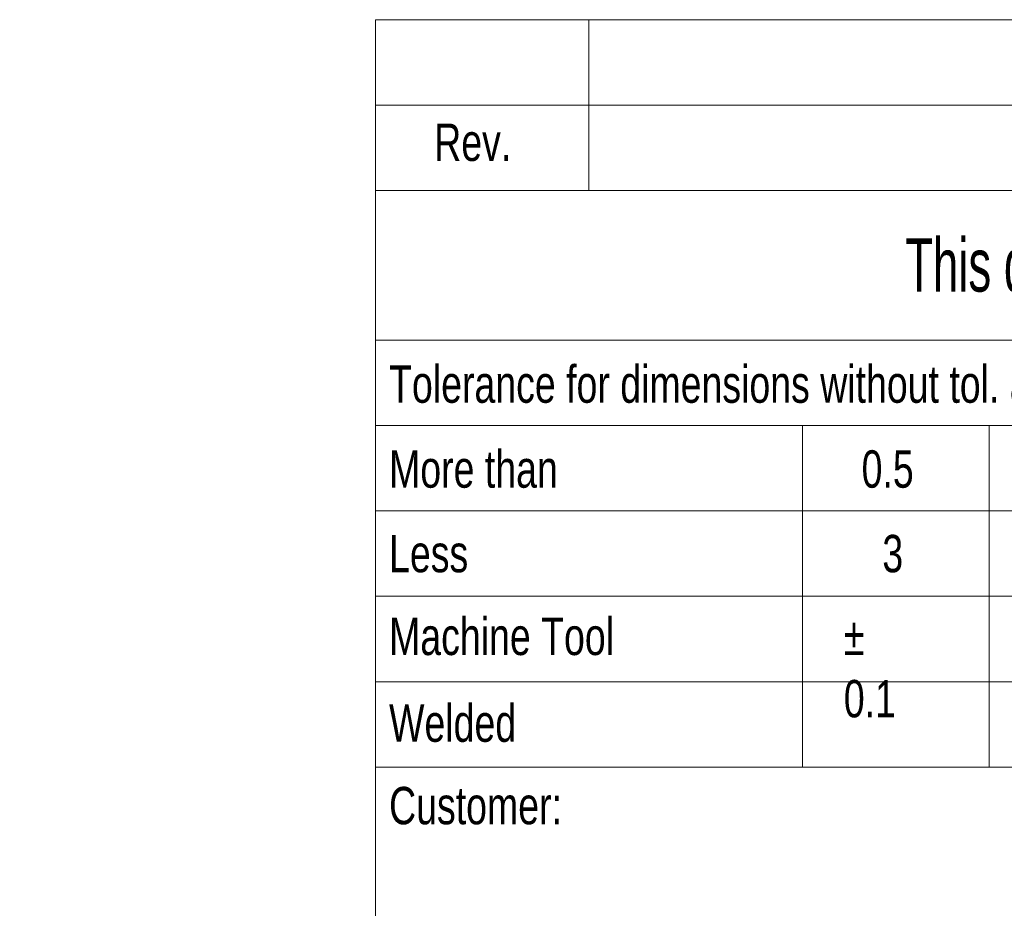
# Model space of a CAD drawing. Header units: millimetres. Extents: x 15 to 592, y 5 to 415.
# Tile 5 of 12: x 387 to 433, y 48 to 90. Entities that reach past the tile are written whole.
import ezdxf

# ---------------------------------------------------------------- set-up
doc = ezdxf.new("R2010")
doc.units = ezdxf.units.MM
doc.layers.add('SLD-0', color=179, linetype='Continuous')
doc.styles.add('SLDTEXTSTYLE0', font='TXT', dxfattribs={"width": 0.75})
doc.styles.add('SLDTEXTSTYLE2', font='TXT', dxfattribs={"width": 0.638186})

msp = doc.modelspace()

# ---------------------------------------------------------------- linework, layer by layer
at = {"color": 7, "linetype": 'Continuous', "lineweight": 18}
for p, q in [((404, 90), (584, 90)), ((404, 90), (404, 86)), ((414, 90), (414, 82)), ((404, 86), (584, 86)), ((404, 86), (404, 82)), ((404, 82), (404, 75)), ((404, 82), (584, 82)), ((404, 75), (404, 71)), ((404, 75), (584, 75)), ((404, 71), (494, 71)), ((404, 71), (404, 67)), ((424, 71), (424, 55)), ((432.75, 55), (432.75, 71)), ((404, 67), (404, 63)), ((404, 67), (494, 67)), ((404, 63), (404, 59)), ((404, 63), (494, 63)), ((404, 59), (404, 55)), ((404, 59), (494, 59)), ((404, 55), (404, 10)), ((404, 55), (424, 55)), ((424, 55), (432.75, 55)), ((432.75, 55), (441.5, 55))]:
    msp.add_line(p, q, dxfattribs=at)

# ---------------------------------------------------------------- texts
at = {"color": 7, "linetype": 'Continuous', "lineweight": 0, "char_height": 1.75, "style": 'SLDTEXTSTYLE0'}
for s, insert, attachment_point in [('Rev.', (408.55878, 85.13631), 2), ('Tolerance for dimensions without tol. according to ISO 2768-mK', (404.64007, 73.81161), 1), ('More than', (404.64007, 69.83516), 1), ('0.5', (426.77138, 69.83516), 1), ('Less', (404.64007, 65.8753), 1), ('3', (427.74117, 65.8753), 1), ('Machine Tool', (404.64007, 61.99897), 1), ('%%p^J0.1', (425.93794, 61.99897), 1), ('Welded', (404.64007, 57.93582), 1), ('Customer:', (404.64007, 54.07419), 1)]:
    msp.add_mtext(s, dxfattribs=dict(at, insert=insert, attachment_point=attachment_point))
at = {"layer": 'SLD-0', "color": 7, "insert": (489.52452, 79.76737), "char_height": 2.5, "attachment_point": 2, "style": 'SLDTEXTSTYLE2'}
msp.add_mtext('This drawing is property of INSERTEC. Must not be copied or transferred to third parties in any way without written authorization.', dxfattribs=at)

doc.saveas('drawing.dxf')
